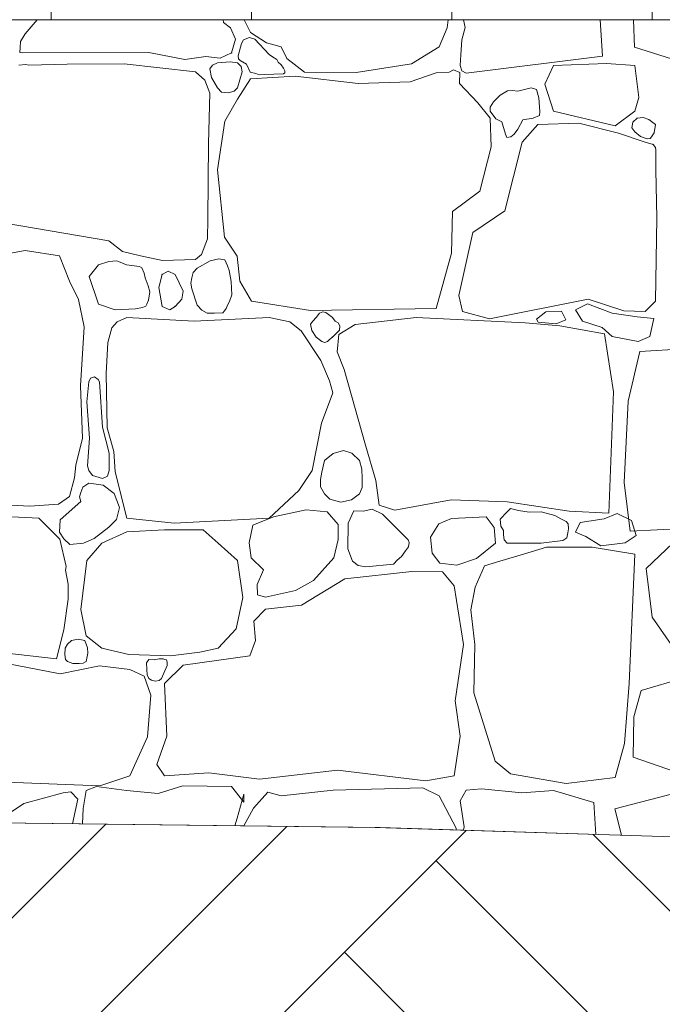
# Model space of a CAD drawing. Header units: millimetres. Extents: x 16408 to 141596, y -21057 to 26364.
# Tile 119 of 138: x 81303 to 81948, y -5567 to -4580. Entities that reach past the tile are written whole.
import ezdxf

# ---------------------------------------------------------------- set-up
doc = ezdxf.new("R2010")
doc.units = ezdxf.units.MM
doc.header["$MEASUREMENT"] = 0
doc.linetypes.add('Wipeout_Contour', pattern=[1000, 0, -1000])
doc.layers.add('0_Nr_pióra__1', color=7, linetype='Continuous', lineweight=13)
doc.layers.add('0_Nr_pióra__101', color=7, linetype='Continuous', lineweight=5, true_color=0xb2b2b2)
doc.layers.add('_elementy3d_Nr_pióra__101', color=7, linetype='Continuous', lineweight=5, true_color=0xb2b2b2)
doc.layers.add('_elementy3d', color=7, linetype='Continuous')

# ---------------------------------------------------------------- blocks, each defined once
blk = doc.blocks.new('*X4')
at = {"layer": '_elementy3d_Nr_pióra__101', "color": 253, "linetype": 'Continuous', "lineweight": 5, "true_color": 0xb2b2b2}
for p, q in [((81320.54, -4580), (81308.31, -4594.2)), ((81507.45, -4582.8), (81507, -4580)), ((81528.27, -4580), (81534.44, -4592.71)), ((81731.84, -4588), (81732.76, -4580)), ((81748.28, -4580), (81749.97, -4587.69)), ((81887.76, -4616.49), (81885.56, -4580)), ((81919.98, -4607.55), (81918.88, -4580)), ((81514.38, -4588.25), (81507.45, -4582.8)), ((81519.58, -4599.64), (81514.38, -4588.25)), ((81723.92, -4607.32), (81731.84, -4588)), ((81749.97, -4587.69), (81746.53, -4600.05)), ((81308.31, -4594.2), (81303.85, -4601.72)), ((81515.62, -4613.27), (81519.58, -4599.64)), ((81527.59, -4600.15), (81525.37, -4603.88)), ((81533.63, -4598.01), (81527.59, -4600.15)), ((81538.86, -4599.61), (81533.63, -4598.01)), ((81534.44, -4592.71), (81550.54, -4603.36)), ((81553.41, -4614.94), (81538.86, -4599.61)), ((81746.53, -4600.05), (81745.47, -4615.2)), ((81303.31, -4608.01), (81303.24, -4612.88)), ((81303.85, -4601.72), (81303.31, -4608.01)), ((81525.37, -4603.88), (81522.25, -4616.22)), ((81550.54, -4603.36), (81565.4, -4607.32)), ((81565.4, -4607.32), (81571.1, -4618.96)), ((81696.18, -4624.41), (81723.92, -4607.32)), ((82008.93, -4635.51), (81919.98, -4607.55)), ((81303.24, -4612.88), (81305.83, -4613.27)), ((81305.83, -4613.27), (81432.65, -4613.02)), ((81432.65, -4613.02), (81468.56, -4619.95)), ((81468.56, -4619.95), (81489.86, -4616.98)), ((81489.86, -4616.98), (81503.98, -4618.47)), ((81503.98, -4618.47), (81515.62, -4613.27)), ((81522.25, -4616.22), (81522.4, -4619.26)), ((81522.4, -4619.26), (81524.32, -4620.98)), ((81524.32, -4620.98), (81530.4, -4624.67)), ((81556.49, -4617.23), (81553.41, -4614.94)), ((81560.83, -4619.97), (81556.49, -4617.23)), ((81562.34, -4622.74), (81560.83, -4619.97)), ((81571.1, -4618.96), (81588.68, -4632.59)), ((81745.47, -4615.2), (81744.9, -4625.84)), ((81750.91, -4633.58), (81887.76, -4616.49)), ((81308.99, -4625.08), (81302.12, -4625.47)), ((81312.27, -4625.65), (81308.99, -4625.08)), ((81350.66, -4624.66), (81312.27, -4625.65)), ((81407.88, -4624.41), (81350.66, -4624.66)), ((81479.21, -4632.34), (81407.88, -4624.41)), ((81496.37, -4625.46), (81493.6, -4629.44)), ((81493.6, -4629.44), (81495.36, -4637.91)), ((81501.5, -4623.42), (81496.37, -4625.46)), ((81514.1, -4622.11), (81501.5, -4623.42)), ((81521.57, -4623.42), (81514.1, -4622.11)), ((81525.16, -4626.8), (81521.57, -4623.42)), ((81526.08, -4632.21), (81525.16, -4626.8)), ((81530.4, -4624.67), (81534.3, -4632.67)), ((81565.44, -4625.38), (81562.34, -4622.74)), ((81567.66, -4628.56), (81565.44, -4625.38)), ((81568.92, -4631.25), (81567.66, -4628.56)), ((81568.96, -4633.17), (81568.92, -4631.25)), ((81640.7, -4633.08), (81696.18, -4624.41)), ((81738.18, -4630.18), (81733.76, -4632.47)), ((81744.57, -4632.88), (81738.18, -4630.18)), ((81744.9, -4625.84), (81746.61, -4631.41)), ((81838.59, -4625.84), (81829.99, -4644.81)), ((81891.95, -4623.81), (81838.59, -4625.84)), ((81920.33, -4625.84), (81891.95, -4623.81)), ((81924.36, -4658.03), (81920.33, -4625.84)), ((81488.75, -4640.78), (81479.21, -4632.34)), ((81493.84, -4653.77), (81488.75, -4640.78)), ((81495.36, -4637.91), (81501.5, -4648.19)), ((81521.57, -4648.19), (81526.08, -4632.21)), ((81534.44, -4639.27), (81521.57, -4659.85)), ((81534.3, -4632.67), (81539.87, -4633.84)), ((81579.52, -4636.8), (81534.44, -4639.27)), ((81539.87, -4633.84), (81543.23, -4635.19)), ((81543.23, -4635.19), (81548.13, -4634.89)), ((81548.13, -4634.89), (81567.54, -4634.35)), ((81567.54, -4634.35), (81568.96, -4633.17)), ((81642.43, -4643.98), (81579.52, -4636.8)), ((81588.68, -4632.59), (81640.7, -4633.08)), ((81720.7, -4633.33), (81694.69, -4642.24)), ((81733.76, -4632.47), (81720.7, -4633.33)), ((81744.23, -4643.98), (81744.57, -4632.88)), ((81746.61, -4631.41), (81750.91, -4633.58)), ((81501.5, -4648.19), (81505.55, -4652.83)), ((81518.08, -4651.57), (81521.57, -4648.19)), ((81694.69, -4642.24), (81642.43, -4643.98)), ((81762.55, -4663.55), (81744.23, -4643.98)), ((81816.12, -4648.19), (81802.68, -4651.66)), ((81821.69, -4650.07), (81816.12, -4648.19)), ((81823.9, -4658.42), (81821.69, -4650.07)), ((81829.99, -4644.81), (81838.59, -4671.85)), ((81492.52, -4704.25), (81493.84, -4653.77)), ((81505.55, -4652.83), (81512.04, -4653.5)), ((81521.57, -4659.85), (81508.68, -4681.63)), ((81512.04, -4653.5), (81518.08, -4651.57)), ((81785.09, -4655.8), (81778.38, -4662.52)), ((81792.38, -4651.22), (81785.09, -4655.8)), ((81797.05, -4651.14), (81792.38, -4651.22)), ((81802.68, -4651.66), (81797.05, -4651.14)), ((81824.8, -4672.01), (81823.9, -4658.42)), ((81920.33, -4671.85), (81924.36, -4658.03)), ((81774.94, -4678.65), (81762.55, -4663.55)), ((81778.38, -4662.52), (81774.92, -4667.69)), ((81774.92, -4667.69), (81774.94, -4671.85)), ((81774.94, -4671.85), (81780.84, -4679.46)), ((81775.93, -4707.63), (81774.94, -4678.65)), ((81780.84, -4679.46), (81786.81, -4682.49)), ((81802.78, -4689.86), (81807.69, -4680.53)), ((81807.69, -4680.53), (81818.31, -4678.72)), ((81818.31, -4678.72), (81824.55, -4676.11)), ((81824.55, -4676.11), (81824.8, -4672.01)), ((81838.59, -4671.85), (81900.51, -4686.55)), ((81900.51, -4686.55), (81920.33, -4671.85)), ((81918.21, -4682.75), (81922.63, -4678.74)), ((81922.63, -4678.74), (81928.63, -4678.03)), ((81928.63, -4678.03), (81934.16, -4679.96)), ((81934.16, -4679.96), (81940.8, -4685.06)), ((81508.68, -4681.63), (81501.5, -4730.42)), ((81786.81, -4682.49), (81790.54, -4694.75)), ((81799.26, -4694.86), (81802.78, -4689.86)), ((81822.99, -4685.09), (81807.14, -4702.93)), ((81864.1, -4683.61), (81822.99, -4685.09)), ((81903.73, -4693.76), (81864.1, -4683.61)), ((81917.22, -4688.61), (81918.21, -4682.75)), ((81920.33, -4692.39), (81917.22, -4688.61)), ((81940.8, -4685.06), (81939.66, -4693.61)), ((81790.54, -4694.75), (81791.89, -4698.05)), ((81791.89, -4698.05), (81795.82, -4697.56)), ((81795.82, -4697.56), (81799.26, -4694.86)), ((81930.48, -4702.93), (81903.73, -4693.76)), ((81925.83, -4697.03), (81920.33, -4692.39)), ((81932.5, -4699.42), (81925.83, -4697.03)), ((81935.51, -4699.06), (81932.5, -4699.42)), ((81937.09, -4697.35), (81935.51, -4699.06)), ((81939.66, -4693.61), (81937.09, -4697.35)), ((81491.77, -4779.58), (81492.52, -4704.25)), ((81764.78, -4751.97), (81775.93, -4707.63)), ((81807.14, -4702.93), (81789.8, -4771.78)), ((81938.52, -4705.17), (81930.48, -4702.93)), ((81941.06, -4708.2), (81938.52, -4705.17)), ((81941.13, -4710.6), (81941.06, -4708.2)), ((81941.38, -4730.91), (81941.13, -4710.6)), ((81501.5, -4730.42), (81508.44, -4798.03)), ((81942.37, -4778.72), (81941.38, -4730.91)), ((81737.29, -4772.28), (81764.78, -4751.97)), ((81736.3, -4814.13), (81737.29, -4772.28)), ((81789.8, -4771.78), (81757.6, -4793.33)), ((81940.88, -4862.18), (81942.37, -4778.72)), ((81288.5, -4783.92), (81392.51, -4801.62)), ((81491.3, -4799.73), (81491.77, -4779.58)), ((81508.44, -4798.03), (81521.32, -4817.11)), ((81757.6, -4793.33), (81743.48, -4856.49)), ((81392.51, -4801.62), (81406.26, -4812.54)), ((81485.27, -4815.46), (81491.3, -4799.73)), ((81308.56, -4811.41), (81273.88, -4817.85)), ((81342.74, -4816.86), (81308.56, -4811.41)), ((81352.89, -4842.12), (81342.74, -4816.86)), ((81406.26, -4812.54), (81424.06, -4816.68)), ((81424.06, -4816.68), (81446.09, -4821.67)), ((81479.21, -4820.57), (81485.27, -4815.46)), ((81521.32, -4817.11), (81523.79, -4842.12)), ((81720.7, -4869.61), (81736.3, -4814.13)), ((81381.87, -4826.02), (81372.71, -4837.66)), ((81392.45, -4822.4), (81381.87, -4826.02)), ((81400.45, -4821.81), (81392.45, -4822.4)), ((81402.17, -4822.59), (81400.45, -4821.81)), ((81410.11, -4826.02), (81402.17, -4822.59)), ((81423.04, -4827.52), (81410.11, -4826.02)), ((81425.46, -4828.75), (81423.04, -4827.52)), ((81427.83, -4834.22), (81425.46, -4828.75)), ((81446.09, -4821.67), (81479.21, -4820.57)), ((81493.94, -4821.78), (81481.19, -4829.24)), ((81502.65, -4819.81), (81493.94, -4821.78)), ((81508.88, -4820.68), (81502.65, -4819.81)), ((81511.41, -4826.77), (81508.88, -4820.68)), ((81513.19, -4831.4), (81511.41, -4826.77)), ((81372.71, -4837.66), (81381.87, -4865.4)), ((81428.68, -4838.9), (81427.83, -4834.22)), ((81445.77, -4835.43), (81442.55, -4848.56)), ((81451.86, -4832.19), (81445.77, -4835.43)), ((81458.9, -4835.43), (81451.86, -4832.19)), ((81466.83, -4852.28), (81458.9, -4835.43)), ((81477.14, -4833.51), (81475.56, -4838.87)), ((81481.19, -4829.24), (81477.14, -4833.51)), ((81515.29, -4842.7), (81513.19, -4831.4)), ((81362.06, -4860.7), (81352.89, -4842.12)), ((81431.8, -4847.01), (81428.68, -4838.9)), ((81433.39, -4853.02), (81431.8, -4847.01)), ((81475.56, -4838.87), (81474.79, -4844.13)), ((81474.79, -4844.13), (81475.74, -4850.05)), ((81515.87, -4856.01), (81515.29, -4842.7)), ((81523.79, -4842.12), (81535.43, -4862.43)), ((81432.09, -4861.42), (81433.39, -4853.02)), ((81442.55, -4848.56), (81445.77, -4867.63)), ((81465.59, -4860.2), (81466.83, -4852.28)), ((81475.74, -4850.05), (81481.19, -4866.39)), ((81513.62, -4862.57), (81515.87, -4856.01)), ((81743.48, -4856.49), (81747.2, -4872.59)), ((81367.75, -4887.94), (81362.06, -4860.7)), ((81381.87, -4865.4), (81398.71, -4871.1)), ((81426.15, -4868.6), (81429.65, -4867.26)), ((81429.65, -4867.26), (81430.66, -4865.4)), ((81430.66, -4865.4), (81432.09, -4861.42)), ((81445.77, -4867.63), (81453.62, -4870.91)), ((81453.62, -4870.91), (81458.9, -4867.63)), ((81458.9, -4867.63), (81465.59, -4860.2)), ((81481.19, -4866.39), (81485.8, -4871.37)), ((81510.17, -4869.7), (81511.41, -4866.39)), ((81511.41, -4866.39), (81513.62, -4862.57)), ((81535.43, -4862.43), (81594.63, -4871.6)), ((81774.44, -4880.02), (81873.51, -4860.2)), ((81872.61, -4864.94), (81860.54, -4871.12)), ((81897.34, -4874.36), (81872.61, -4864.94)), ((81873.51, -4860.2), (81909.18, -4872.09)), ((81930.48, -4872.59), (81940.88, -4862.18)), ((81398.71, -4871.1), (81419.02, -4869.86)), ((81419.02, -4869.86), (81426.15, -4868.6)), ((81485.8, -4871.37), (81491.07, -4874.2)), ((81491.07, -4874.2), (81498.49, -4874.29)), ((81498.49, -4874.29), (81506.72, -4874.1)), ((81506.72, -4874.1), (81508.4, -4872.09)), ((81508.4, -4872.09), (81510.17, -4869.7)), ((81594.63, -4871.6), (81720.7, -4869.61)), ((81603.9, -4874.29), (81600.57, -4878.53)), ((81607.05, -4872.94), (81603.9, -4874.29)), ((81610.23, -4873.58), (81607.05, -4872.94)), ((81616.67, -4878.53), (81610.23, -4873.58)), ((81747.2, -4872.59), (81774.44, -4880.02)), ((81821.68, -4880.25), (81830.81, -4872.89)), ((81830.81, -4872.89), (81846.7, -4872.3)), ((81846.7, -4872.3), (81850.83, -4881.13)), ((81860.54, -4871.12), (81867.6, -4882.31)), ((81922.65, -4877.89), (81897.34, -4874.36)), ((81909.18, -4872.09), (81930.48, -4872.59)), ((81939.14, -4879.66), (81922.65, -4877.89)), ((81364.04, -4947.14), (81367.75, -4887.94)), ((81400.7, -4882.99), (81395.49, -4888.93)), ((81410.6, -4878.53), (81400.7, -4882.99)), ((81477.97, -4882.25), (81410.6, -4878.53)), ((81553.41, -4878.53), (81477.97, -4882.25)), ((81574.07, -4882.99), (81553.41, -4878.53)), ((81585.46, -4891.91), (81574.07, -4882.99)), ((81596.97, -4882.2), (81594.88, -4885.47)), ((81594.88, -4885.47), (81595.99, -4891.71)), ((81600.57, -4878.53), (81596.97, -4882.2)), ((81619.43, -4882.44), (81616.67, -4878.53)), ((81622.37, -4883.98), (81619.43, -4882.44)), ((81624.27, -4887.16), (81622.37, -4883.98)), ((81639.71, -4885.71), (81623.11, -4895.62)), ((81623.73, -4891.46), (81624.27, -4887.16)), ((81700.88, -4878.53), (81639.71, -4885.71)), ((81810.11, -4883.98), (81700.88, -4878.53)), ((81845.03, -4887.2), (81810.11, -4883.98)), ((81823.15, -4883.48), (81821.68, -4880.25)), ((81841.11, -4884.96), (81823.15, -4883.48)), ((81850.83, -4881.13), (81841.11, -4884.96)), ((81889.81, -4895.08), (81845.03, -4887.2)), ((81867.6, -4882.31), (81887.33, -4888.78)), ((81935.31, -4897.61), (81939.14, -4879.66)), ((81395.49, -4888.93), (81391.28, -4903.79)), ((81605.03, -4921.87), (81585.46, -4891.91)), ((81595.99, -4891.71), (81600.57, -4898.34)), ((81616.67, -4898.34), (81623.73, -4891.46)), ((81623.11, -4895.62), (81621.38, -4913.21)), ((81887.33, -4888.78), (81897.63, -4897.61)), ((81898.77, -4953.34), (81889.81, -4895.08)), ((81897.63, -4897.61), (81923.54, -4902.91)), ((81923.54, -4902.91), (81935.31, -4897.61)), ((81391.28, -4903.79), (81389.55, -4935)), ((81600.57, -4898.34), (81606.15, -4902.75)), ((81606.15, -4902.75), (81609, -4903.59)), ((81609, -4903.59), (81611.94, -4902.71)), ((81611.94, -4902.71), (81613.98, -4900.6)), ((81613.98, -4900.6), (81616.67, -4898.34)), ((81621.38, -4913.21), (81628.41, -4930.78)), ((81925.08, -4912.93), (81913.43, -4962.67)), ((81969.88, -4910.19), (81925.08, -4912.93)), ((81613.7, -4942.18), (81605.03, -4921.87)), ((81389.55, -4935), (81390.79, -4989.24)), ((81628.41, -4930.78), (81649.86, -5006.58)), ((81366.02, -4999.65), (81364.04, -4947.14)), ((81372.24, -4943.21), (81370.39, -4963.34)), ((81374.1, -4939.68), (81372.24, -4943.21)), ((81378.04, -4938.25), (81374.1, -4939.68)), ((81381.82, -4940.77), (81378.04, -4938.25)), ((81382.86, -4943.21), (81381.82, -4940.77)), ((81386.04, -4988.6), (81382.86, -4943.21)), ((81617.17, -4954.07), (81613.7, -4942.18)), ((81605.77, -4984.54), (81617.17, -4954.07)), ((81894.08, -5074.94), (81898.77, -4953.34)), ((81370.39, -4963.34), (81373.13, -4999.85)), ((81913.43, -4962.67), (81909.54, -5044.08)), ((81596.36, -5032.09), (81605.77, -4984.54)), ((81392.84, -5014.66), (81386.04, -4988.6)), ((81390.79, -4989.24), (81397.48, -5013.02)), ((81359.33, -5026.64), (81366.02, -4999.65)), ((81373.13, -4999.85), (81370.96, -5027.46)), ((81392.67, -5032.09), (81392.84, -5014.66)), ((81397.48, -5013.02), (81398.71, -5033.58)), ((81617.64, -5015.08), (81608.87, -5022.24)), ((81627.86, -5012.16), (81617.64, -5015.08)), ((81636.11, -5014.65), (81627.86, -5012.16)), ((81644.09, -5022.24), (81636.11, -5014.65)), ((81649.86, -5006.58), (81660.26, -5042.25)), ((81608.87, -5022.24), (81606.08, -5033.94)), ((81646.41, -5030.84), (81644.09, -5022.24)), ((81358.09, -5039.52), (81359.33, -5026.64)), ((81370.96, -5027.46), (81372.24, -5032.09)), ((81372.24, -5032.09), (81375.93, -5037.23)), ((81390.96, -5037.68), (81392.67, -5032.09)), ((81398.71, -5033.58), (81410.6, -5079.89)), ((81582.99, -5052.15), (81596.36, -5032.09)), ((81606.08, -5033.94), (81604.9, -5041.19)), ((81646.67, -5040.23), (81646.41, -5030.84)), ((81352.89, -5058.1), (81358.09, -5039.52)), ((81372.24, -5044.81), (81366.19, -5048.75)), ((81379.64, -5045.71), (81372.24, -5044.81)), ((81375.93, -5037.23), (81385.87, -5040.31)), ((81386.64, -5046.83), (81379.64, -5045.71)), ((81385.87, -5040.31), (81390.96, -5037.68)), ((81604.9, -5041.19), (81604.81, -5048.65)), ((81646.71, -5049.22), (81646.67, -5040.23)), ((81660.26, -5042.25), (81663.73, -5066.77)), ((81909.54, -5044.08), (81915.51, -5093.1)), ((81364.36, -5054.16), (81362.98, -5058.38)), ((81366.19, -5048.75), (81364.36, -5054.16)), ((81397.65, -5055.13), (81386.64, -5046.83)), ((81403.05, -5069.12), (81397.65, -5055.13)), ((81553.41, -5079.89), (81582.99, -5052.15)), ((81604.81, -5048.65), (81608.87, -5055.37)), ((81608.87, -5055.37), (81614.11, -5061)), ((81635.89, -5061.7), (81644.09, -5055.37)), ((81644.09, -5055.37), (81646.71, -5049.22)), ((81275.62, -5065.78), (81313.26, -5068)), ((81313.26, -5068), (81342, -5065.78)), ((81342, -5065.78), (81352.89, -5058.1)), ((81364.36, -5063.33), (81343.61, -5081.75)), ((81362.98, -5058.38), (81364.36, -5063.33)), ((81614.11, -5061), (81625.24, -5063.75)), ((81625.24, -5063.75), (81635.89, -5061.7)), ((81679.33, -5071.97), (81735.81, -5061.57)), ((81735.81, -5061.57), (81792.03, -5063.55)), ((81792.03, -5063.55), (81854.2, -5072.96)), ((81400.2, -5081.21), (81403.05, -5069.12)), ((81590.42, -5071.72), (81557.48, -5078.66)), ((81611.47, -5073.45), (81590.42, -5071.72)), ((81622.62, -5086.33), (81611.47, -5073.45)), ((81638.24, -5072.7), (81632.66, -5085.09)), ((81647.93, -5073.05), (81638.24, -5072.7)), ((81656.58, -5070.82), (81647.93, -5073.05)), ((81666.95, -5075.93), (81656.58, -5070.82)), ((81663.73, -5066.77), (81679.33, -5071.97)), ((81792.03, -5073.7), (81785.1, -5080.85)), ((81795.57, -5070.33), (81792.03, -5073.7)), ((81803.4, -5072.15), (81795.57, -5070.33)), ((81814.09, -5073.91), (81803.4, -5072.15)), ((81826.21, -5073.7), (81814.09, -5073.91)), ((81839.93, -5077.33), (81826.21, -5073.7)), ((81854.2, -5072.96), (81894.08, -5074.94)), ((81889.45, -5080.6), (81902.45, -5075.18)), ((81902.45, -5075.18), (81916.89, -5082.4)), ((81279.09, -5077.91), (81322.18, -5079.89)), ((81322.18, -5079.89), (81343.16, -5100.93)), ((81343.61, -5081.75), (81343, -5093.95)), ((81392.23, -5089), (81400.2, -5081.21)), ((81410.6, -5079.89), (81457.91, -5084.85)), ((81457.91, -5084.85), (81553.41, -5079.89)), ((81557.48, -5078.66), (81536.92, -5086.83)), ((81632.66, -5085.09), (81632.28, -5110.61)), ((81692.71, -5101.69), (81666.95, -5075.93)), ((81736.3, -5080.14), (81723.42, -5085.59)), ((81770.98, -5078.66), (81736.3, -5080.14)), ((81779.15, -5089.31), (81770.98, -5078.66)), ((81785.1, -5080.85), (81785.71, -5087.96)), ((81845.82, -5080.58), (81839.93, -5077.33)), ((81851.39, -5083.33), (81845.82, -5080.58)), ((81853.48, -5085.65), (81851.39, -5083.33)), ((81860.56, -5093.96), (81865.26, -5084.21)), ((81865.26, -5084.21), (81889.45, -5080.6)), ((81916.89, -5082.4), (81921.59, -5097.21)), ((81343, -5093.95), (81347.31, -5100.55)), ((81377.56, -5100.27), (81392.23, -5089)), ((81410.6, -5093.52), (81385.34, -5105.16)), ((81448.25, -5091.53), (81410.6, -5093.52)), ((81486.89, -5091.78), (81448.25, -5091.53)), ((81502.24, -5105.16), (81486.89, -5091.78)), ((81536.92, -5086.83), (81533.19, -5104.76)), ((81622.37, -5101.19), (81622.62, -5086.33)), ((81723.42, -5085.59), (81715.11, -5098.99)), ((81780.52, -5104.89), (81779.15, -5089.31)), ((81785.71, -5087.96), (81788.58, -5092.15)), ((81788.58, -5092.15), (81788.46, -5096.5)), ((81851.88, -5099.59), (81853.04, -5094.74)), ((81853.04, -5094.74), (81853.54, -5090.77)), ((81853.54, -5090.77), (81853.48, -5085.65)), ((81871.04, -5098.29), (81860.56, -5093.96)), ((81915.51, -5093.1), (82004.23, -5088.61)), ((81343.16, -5100.93), (81349.57, -5128.31)), ((81347.31, -5100.55), (81353.27, -5106.23)), ((81353.27, -5106.23), (81367.01, -5105.16)), ((81367.01, -5105.16), (81377.56, -5100.27)), ((81385.34, -5105.16), (81370.23, -5122.25)), ((81521.56, -5122.49), (81502.24, -5105.16)), ((81533.19, -5104.76), (81535.19, -5119.77)), ((81618.06, -5119.6), (81622.37, -5101.19)), ((81693.68, -5104.3), (81692.71, -5101.69)), ((81693.07, -5108.53), (81693.68, -5104.3)), ((81715.11, -5098.99), (81716.73, -5115.06)), ((81761.32, -5120.27), (81780.52, -5104.89)), ((81788.46, -5096.5), (81789.02, -5101.57)), ((81789.02, -5101.57), (81792.03, -5104.91)), ((81792.03, -5104.91), (81826.21, -5104.91)), ((81826.21, -5104.91), (81847.97, -5102.23)), ((81847.97, -5102.23), (81851.88, -5099.59)), ((81886.2, -5107.68), (81871.04, -5098.29)), ((81910.39, -5104.79), (81886.2, -5107.68)), ((81921.59, -5097.21), (81910.39, -5104.79)), ((81964.91, -5098.59), (81931.63, -5130.28)), ((81632.28, -5110.61), (81636.8, -5123.11)), ((81686.04, -5118.27), (81690.18, -5112.72)), ((81690.18, -5112.72), (81693.07, -5108.53)), ((81716.73, -5115.06), (81724.66, -5125.22)), ((81831.41, -5109.12), (81808.62, -5116.05)), ((81854.44, -5109.12), (81831.41, -5109.12)), ((81877.48, -5109.12), (81854.44, -5109.12)), ((81920.07, -5116.15), (81877.48, -5109.12)), ((81370.23, -5122.25), (81364.29, -5171.53)), ((81526.76, -5159.4), (81521.56, -5122.49)), ((81535.19, -5119.77), (81547.57, -5131.91)), ((81597.6, -5142.31), (81618.06, -5119.6)), ((81636.8, -5123.11), (81642.52, -5127.3)), ((81678.14, -5126.04), (81681.91, -5121.82)), ((81681.81, -5122), (81686.04, -5118.27)), ((81741.75, -5126.95), (81761.32, -5120.27)), ((81784.6, -5122.99), (81769.22, -5127.62)), ((81808.62, -5116.05), (81784.6, -5122.99)), ((81914.39, -5245.79), (81920.07, -5116.15)), ((81349.57, -5128.31), (81349.06, -5132.09)), ((81349.06, -5132.09), (81351.47, -5146.19)), ((81547.57, -5131.91), (81541.38, -5146.52)), ((81696.42, -5133.39), (81629.06, -5140.82)), ((81642.52, -5127.3), (81650.36, -5128.69)), ((81650.36, -5128.69), (81678.14, -5126.04)), ((81727.38, -5133.89), (81696.42, -5133.39)), ((81724.66, -5125.22), (81741.75, -5126.95)), ((81738.78, -5147.68), (81727.38, -5133.89)), ((81769.22, -5127.62), (81760.15, -5149.13)), ((81931.63, -5130.28), (81937.52, -5179.34)), ((81579.77, -5152.46), (81597.6, -5142.31)), ((81629.06, -5140.82), (81585.71, -5167.08)), ((81351.47, -5146.19), (81351.65, -5161.02)), ((81541.38, -5146.52), (81541.62, -5156.92)), ((81549.55, -5159.15), (81579.77, -5152.46)), ((81748.44, -5206.71), (81738.78, -5147.68)), ((81760.15, -5149.13), (81755.62, -5171.73)), ((81351.65, -5161.02), (81347.07, -5191.93)), ((81520.08, -5190.85), (81526.76, -5159.4)), ((81541.62, -5156.92), (81549.55, -5159.15)), ((81364.29, -5171.53), (81369.49, -5198.04)), ((81549.55, -5171.29), (81537.91, -5183.18)), ((81585.71, -5167.08), (81549.55, -5171.29)), ((81755.62, -5171.73), (81759.53, -5206.54)), ((81537.91, -5183.18), (81539.64, -5202.49)), ((81937.52, -5179.34), (81964.91, -5218.59)), ((81347.07, -5191.93), (81339.88, -5220.88)), ((81502.24, -5210.17), (81520.08, -5190.85)), ((81354.83, -5202.61), (81350.91, -5206.21)), ((81361.49, -5201.13), (81354.83, -5202.61)), ((81368.15, -5202.67), (81361.49, -5201.13)), ((81369.49, -5206.21), (81368.15, -5202.67)), ((81369.49, -5198.04), (81385.34, -5210.17)), ((81539.64, -5202.49), (81533.95, -5218.1)), ((81348.59, -5210.33), (81348.14, -5216.66)), ((81350.91, -5206.21), (81348.59, -5210.33)), ((81371.01, -5210.04), (81369.49, -5206.21)), ((81371.24, -5215.35), (81371.01, -5210.04)), ((81385.34, -5210.17), (81412.34, -5216.61)), ((81483.67, -5214.38), (81502.24, -5210.17)), ((81739.77, -5263.18), (81748.44, -5206.71)), ((81759.53, -5206.54), (81758.59, -5255)), ((81339.88, -5220.88), (81286.92, -5214.83)), ((81348.14, -5216.66), (81349.01, -5221.59)), ((81349.01, -5221.59), (81350.91, -5223.79)), ((81369.49, -5223.79), (81370.47, -5220.46)), ((81370.47, -5220.46), (81371.24, -5215.35)), ((81412.34, -5216.61), (81454.19, -5217.85)), ((81432.45, -5221.59), (81430.14, -5225.03)), ((81437.79, -5222), (81432.45, -5221.59)), ((81442.88, -5220.94), (81437.79, -5222)), ((81446.99, -5221.07), (81442.88, -5220.94)), ((81448.28, -5221.59), (81446.99, -5221.07)), ((81450.31, -5221.88), (81448.28, -5221.59)), ((81450.92, -5224.32), (81450.31, -5221.88)), ((81454.19, -5217.85), (81483.67, -5214.38)), ((81533.95, -5218.1), (81467.07, -5227.26)), ((81289.98, -5225.78), (81343.48, -5236.18)), ((81343.48, -5236.18), (81382.86, -5228.01)), ((81350.91, -5223.79), (81356.22, -5225.61)), ((81356.22, -5225.61), (81362.52, -5225.67)), ((81362.52, -5225.67), (81366.57, -5225.29)), ((81366.57, -5225.29), (81369.49, -5223.79)), ((81382.86, -5228.01), (81413.33, -5231.72)), ((81413.33, -5231.72), (81427.94, -5238.41)), ((81430.14, -5225.03), (81430.43, -5231.65)), ((81430.43, -5231.65), (81430.94, -5236.93)), ((81445.19, -5240.63), (81451.05, -5227.73)), ((81467.07, -5227.26), (81448.25, -5245.59)), ((81451.05, -5227.73), (81450.92, -5224.32)), ((81427.94, -5238.41), (81434.38, -5257.48)), ((81430.94, -5236.93), (81432.45, -5240.63)), ((81432.45, -5240.63), (81435.12, -5242.53)), ((81435.12, -5242.53), (81439.24, -5243.4)), ((81439.24, -5243.4), (81443, -5242.85)), ((81443, -5242.85), (81445.19, -5240.63)), ((81982.14, -5236.18), (81926.65, -5252.78)), ((81448.25, -5245.59), (81450.48, -5298.59)), ((81909.72, -5305.94), (81914.39, -5245.79)), ((81926.65, -5252.78), (81919.13, -5279.24)), ((81434.38, -5257.48), (81431.16, -5299.09)), ((81744.97, -5298.59), (81739.77, -5263.18)), ((81758.59, -5255), (81780.14, -5323.61)), ((81919.13, -5279.24), (81918.64, -5319.55)), ((81431.16, -5299.09), (81413.33, -5338.47)), ((81450.48, -5298.59), (81440.57, -5326.83)), ((81738.78, -5338.47), (81744.97, -5298.59)), ((81900.33, -5340.04), (81909.72, -5305.94)), ((81918.64, -5319.55), (81982.14, -5341.69)), ((81440.57, -5326.83), (81448.25, -5338.47)), ((81780.14, -5323.61), (81795.5, -5336.49)), ((81413.33, -5338.47), (81383.36, -5348.38)), ((81448.25, -5338.47), (81492.58, -5335.25)), ((81492.58, -5335.25), (81543.61, -5341.69)), ((81543.61, -5341.69), (81621.87, -5332.77)), ((81621.87, -5332.77), (81710.54, -5343.42)), ((81710.54, -5343.42), (81738.78, -5338.47)), ((81795.5, -5336.49), (81851.47, -5345.9)), ((81851.47, -5345.9), (81900.33, -5340.04)), ((81323.42, -5345.9), (81279.09, -5344.17)), ((81383.36, -5348.38), (81323.42, -5345.9)), ((81379.89, -5349.12), (81369.49, -5353.08)), ((81410.11, -5353.08), (81379.89, -5349.12)), ((81466.58, -5348.38), (81441.81, -5356.06)), ((81515.62, -5349.12), (81466.58, -5348.38)), ((81527.75, -5364.72), (81515.62, -5349.12)), ((81707.32, -5350.36), (81617.66, -5352.59)), ((81723.92, -5358.28), (81707.32, -5350.36)), ((81766.51, -5351.29), (81750.91, -5352.84)), ((81806.89, -5355.56), (81766.51, -5351.29)), ((81900, -5371.49), (81983.91, -5349.62)), ((81346.7, -5355.31), (81307.05, -5366.04)), ((81354.13, -5354.32), (81346.7, -5355.31)), ((81361.17, -5361.74), (81354.13, -5354.32)), ((81355.89, -5386.41), (81361.17, -5361.74)), ((81369.49, -5353.08), (81366.76, -5371.16)), ((81441.81, -5356.06), (81410.11, -5353.08)), ((81521.32, -5380.82), (81528, -5356.8)), ((81528, -5356.8), (81527.75, -5364.72)), ((81552.03, -5354.57), (81537.66, -5370.92)), ((81565.4, -5358.28), (81552.03, -5354.57)), ((81617.66, -5352.59), (81565.4, -5358.28)), ((81741.01, -5390.98), (81723.92, -5358.28)), ((81750.91, -5352.84), (81744.9, -5363.32)), ((81838.59, -5353.08), (81806.89, -5355.56)), ((81879.15, -5365.21), (81838.59, -5353.08)), ((81307.05, -5366.04), (81294.69, -5374.38)), ((81366.76, -5371.16), (81366.11, -5386.53)), ((81537.66, -5370.92), (81527.93, -5388.56)), ((81744.9, -5363.32), (81748.91, -5389.35)), ((81881.08, -5397.17), (81879.15, -5365.21)), ((81906.75, -5397.99), (81900, -5371.49)), ((81518.85, -5388.44), (81521.32, -5380.82)), ((81740.96, -5392.7), (81741.01, -5390.98)), ((81748.91, -5389.35), (81748.34, -5392.94))]:
    blk.add_line(p, q, dxfattribs=at)
for p in [(81515.62, -4613.27), (81938.52, -4705.17), (81445.77, -4835.43), (81458.9, -4867.63), (81616.67, -4898.34)]:
    blk.add_point(p, dxfattribs=at)
blk = doc.blocks.new('Wypełnienie_2_1', base_point=(0, 0))
at = {"color": 254, "linetype": 'Wipeout_Contour', "lineweight": 0, "ltscale": 1023619.489982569}
blk.add_wipeout([(80843.91, -4580), (80843.91, -5380), (81664.8, -5390.27), (85145.05, -5501.36), (88568.85, -5541.95), (88568.85, -2730), (87198.86, -2730), (87198.86, -3330), (86098.89, -3330), (86098.89, -4019.84), (85013.81, -4019.84), (85013.81, -4580)], dxfattribs=at).dxf.layer = '_elementy3d'
at = {"layer": '_elementy3d_Nr_pióra__101', "color": 253, "linetype": 'Continuous', "lineweight": 5, "true_color": 0xb2b2b2, "flags": 128}
blk.add_lwpolyline([(80843.91, -4580), (80843.91, -5380), (81664.8, -5390.27), (85145.05, -5501.36), (88568.85, -5541.95), (88568.85, -2730), (87198.86, -2730), (87198.86, -3330), (86098.89, -3330), (86098.89, -4019.84), (85013.81, -4019.84), (85013.81, -4580)], close=True, dxfattribs=at)
at = {"layer": '_elementy3d_Nr_pióra__101', "color": 253, "linetype": 'Continuous', "lineweight": 5, "true_color": 0xb2b2b2}
blk.add_blockref('*X4', (0, 0), dxfattribs=at)

msp = doc.modelspace()

# ---------------------------------------------------------------- block references
at = {"layer": '_elementy3d_Nr_pióra__101', "color": 253, "linetype": 'Continuous', "lineweight": 5, "true_color": 0xb2b2b2}
msp.add_blockref('Wypełnienie_2_1', (0, 0), dxfattribs=at)

# ---------------------------------------------------------------- next in the draw order: hatches: boundary and pattern name
at = {"layer": '0_Nr_pióra__101', "linetype": 'Continuous', "lineweight": 5, "true_color": 0xb2b2b2}
h = msp.add_hatch(dxfattribs=at)
h.set_pattern_fill('Cegła___wiązanie_pospoli_05', color=253, style=0, pattern_type=2)
h.set_pattern_definition([(0, (82942.56, -3664.98), (0, 67), []), (90, (82942.56, -3664.98), (-201, 0), [67, -67]), (90, (83043.06, -3597.98), (-201, 0), [67, -201, 67, -67]), (90, (82992.81, -3463.98), (-100.5, 0), [67, -335])])
h.paths.add_polyline_path([(80880.86, -4580), (85004.27, -4580), (84868.25, -4484.79), (84863.98, -4484.79), (84863.98, -4481.8), (84618.25, -4309.79), (84613.98, -4309.79), (84613.98, -4306.8), (84368.25, -4134.79), (84363.98, -4134.79), (84363.98, -4131.8), (84128.98, -3967.3), (84128.98, -3959.79), (84113.98, -3959.79), (84113.98, -3957.34), (82684.64, -3957.34), (82624.64, -3957.34), (82624.64, -3937.54), (82641.54, -3937.54), (82641.54, -3767.14), (82624.64, -3767.14), (82624.64, -3742.34), (82639.64, -3742.34), (82639.64, -2749.97), (82384.6, -2749.97), (82384.6, -2750), (82384.6, -3680), (82076.96, -3680), (82076.96, -3780), (81921.35, -3780), (81921.35, -3880), (81776.45, -3880), (81776.45, -3980), (81624.46, -3980), (81624.46, -4080), (81470.24, -4080), (81470.24, -4180), (81325.77, -4180), (81325.77, -4280), (81167.61, -4280), (81167.61, -4380), (81012.45, -4380), (81012.45, -4480), (80880.86, -4480)])

# ---------------------------------------------------------------- next in the draw order: wipeouts: each hides what was drawn before it
at = {"color": 254, "linetype": 'Wipeout_Contour', "lineweight": 0, "ltscale": 1011959.782160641}
msp.add_wipeout([(88568.85, -5541.95), (86378.98, -5507.79), (86378.98, -6056.36), (86134.67, -6056.36), (86134.67, -5506.36), (85083.17, -5499.39), (81659.78, -5390.11), (80854.55, -5380), (80560.88, -5380), (79643.91, -5325.76), (79643.91, -6533.63), (88568.85, -6533.63)], dxfattribs=at)

# ---------------------------------------------------------------- next in the draw order: hatches: boundary and pattern name
at = {"layer": '0_Nr_pióra__101', "linetype": 'Continuous', "lineweight": 5, "true_color": 0xb2b2b2}
h = msp.add_hatch(dxfattribs=at)
h.set_pattern_fill('Grunt_0001', color=253, style=0, pattern_type=2)
h.set_pattern_definition([(45, (0, 0), (-275.7716, 275.7716), []), (45, (-91.9, 91.9), (-551.543, 551.543), []), (45, (-183.85, 183.85), (-551.543, 551.543), []), (135, (-275.77, 275.77), (91.92388, 91.92388), [390, -390])])
h.paths.add_polyline_path([(88568.85, -5541.95), (86378.98, -5507.79), (86378.98, -6056.36), (86134.67, -6056.36), (86134.67, -5506.36), (85083.17, -5499.39), (81659.78, -5390.11), (80854.55, -5380), (80560.88, -5380), (79643.91, -5325.76), (79643.91, -6533.63), (88568.85, -6533.63)])

# ---------------------------------------------------------------- next in the draw order: linework, layer by layer
at = {"layer": '0_Nr_pióra__1', "color": 7, "linetype": 'Continuous', "lineweight": 13}
for p, q in [((80843.91, -5380), (81659.78, -5390.11)), ((81659.78, -5390.11), (85114.32, -5500.38))]:
    msp.add_line(p, q, dxfattribs=at)

doc.saveas('drawing.dxf')
